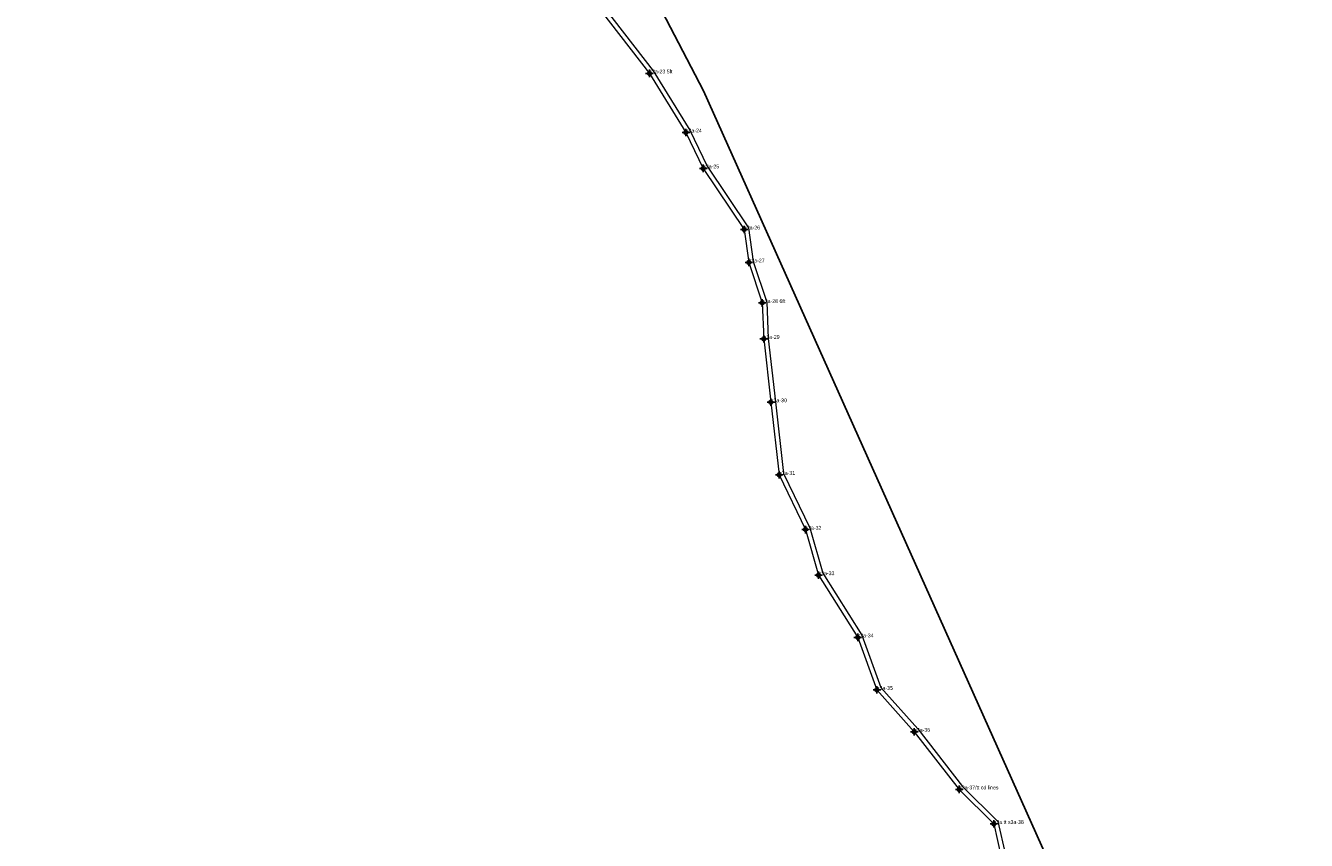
# Model space of a CAD drawing. Extents: x 2003015 to 2008729, y 1133884 to 1140012.
# Tile 6 of 10: x 2005927 to 2007631, y 1135008 to 1136093. Entities that reach past the tile are written whole.
import ezdxf

# ---------------------------------------------------------------- set-up
doc = ezdxf.new("R2010")
doc.units = 0
doc.header["$MEASUREMENT"] = 0
doc.header["$PDMODE"] = 34
doc.header["$PDSIZE"] = 5
doc.layers.add('Non-Wetland Waters (Tributaries)', color=7, linetype='Continuous', lineweight=15, true_color=0x0070ff)
doc.layers.add('POINT_GENERIC', color=1, linetype='Continuous')
doc.layers.add('Project_Inspector_Boundary', color=10, linetype='Continuous')

# ---------------------------------------------------------------- blocks, each defined once
blk = doc.blocks.new('Project Inspector Boundary')
at = {"layer": 'Project_Inspector_Boundary'}
blk.add_lwpolyline([(2006421, 1136789.8), (2006829, 1136005.9), (2007630.8, 1134213.6), (2007567.6, 1134202.5), (2007516.7, 1134195.8), (2007500, 1134194.1), (2007356.2, 1134186.6), (2007252.7, 1134189.2), (2007105.5, 1134201.3), (2006778.7, 1134234.5), (2006247.4, 1134290), (2006168.1, 1134293.8), (2006088.6, 1134295.2), (2006009.1, 1134294), (2005929.7, 1134290.4), (2005850.5, 1134284.3), (2005771.5, 1134275.8), (2005692.8, 1134264.8), (2005614.4, 1134251.3), (2005536.6, 1134235.4), (2005459.2, 1134217.1), (2004063.4, 1133883.8)], dxfattribs=at)
blk = doc.blocks.new('Non-Wetland Waters (Tributaries)')
at = {"layer": 'Non-Wetland Waters (Tributaries)'}
for points in [[(2006691.4, 1136113.6, 0), (2006756.9, 1136029, 0), (2006805.5, 1135950.4, 0), (2006828.6, 1135902.6, 0), (2006883, 1135821.3, 0), (2006889.1, 1135777.5, 0), (2006906.9, 1135723.4, 0), (2006909, 1135675.6, 0), (2006918.6, 1135591.3, 0), (2006929.6, 1135494.6, 0), (2006964.5, 1135421.7, 0), (2006981.9, 1135361.1, 0), (2007034, 1135278.3, 0), (2007059.6, 1135208.4, 0), (2007109.2, 1135152.6, 0), (2007169, 1135075.9, 0), (2007215, 1135030, 0), (2007224.9, 1134985.9, 0)], [(2006696.3, 1136117, 0), (2006761.8, 1136032.4, 0), (2006810.8, 1135953.3, 0), (2006833.8, 1135905.6, 0), (2006888.7, 1135823.5, 0), (2006895, 1135778.8, 0), (2006912.9, 1135724.5, 0), (2006915, 1135676.1, 0), (2006924.6, 1135592, 0), (2006935.4, 1135496.3, 0), (2006970.1, 1135423.9, 0), (2006987.4, 1135363.6, 0), (2007039.4, 1135281, 0), (2007064.9, 1135211.6, 0), (2007113.9, 1135156.4, 0), (2007173.5, 1135079.9, 0), (2007220.4, 1135033, 0), (2007230.4, 1134988.7, 0)]]:
    blk.add_polyline3d(points, dxfattribs=at)

msp = doc.modelspace()

# ---------------------------------------------------------------- linework, layer by layer
at = {"layer": 'POINT_GENERIC'}
for p in [(2006756.9, 1136029), (2006805.5, 1135950.4), (2006828.6, 1135902.6), (2006883, 1135821.3), (2006889.1, 1135777.4), (2006906.9, 1135723.4), (2006909, 1135675.6), (2006918.6, 1135591.3), (2006929.6, 1135494.6), (2006964.5, 1135421.7), (2006981.9, 1135361.1), (2007034, 1135278.3), (2007059.6, 1135208.4), (2007109.2, 1135152.6), (2007169, 1135075.9), (2007215, 1135030)]:
    msp.add_point(p, dxfattribs=at)

# ---------------------------------------------------------------- block references
at = {"linetype": 'Continuous'}
for name in ['Project Inspector Boundary', 'Non-Wetland Waters (Tributaries)']:
    msp.add_blockref(name, (0, 0), dxfattribs=at)

# ---------------------------------------------------------------- texts
at = {"layer": 'POINT_GENERIC'}
for s, p in [('s3a-23 5ft', (2006756.9, 1136029)), ('s3a-24', (2006805.5, 1135950.4)), ('s3a-25', (2006828.6, 1135902.6)), ('s3a-26', (2006883, 1135821.3)), ('s3a-27', (2006889.1, 1135777.4)), ('s3a-28 6ft', (2006906.9, 1135723.4)), ('s3a-29', (2006909, 1135675.6)), ('s3a-30', (2006918.6, 1135591.3)), ('s3a-31', (2006929.6, 1135494.6)), ('s3a-32', (2006964.5, 1135421.7)), ('s3a-33', (2006981.9, 1135361.1)), ('s3a-34', (2007034, 1135278.3)), ('s3a-35', (2007059.6, 1135208.4)), ('s3a-36', (2007109.2, 1135152.6)), ('s3a-37/tt cd lines', (2007169, 1135075.9)), ('s3a tt s3a-38', (2007215, 1135030))]:
    msp.add_text(s, height=5, dxfattribs=at).set_placement(p)

doc.saveas('drawing.dxf')
